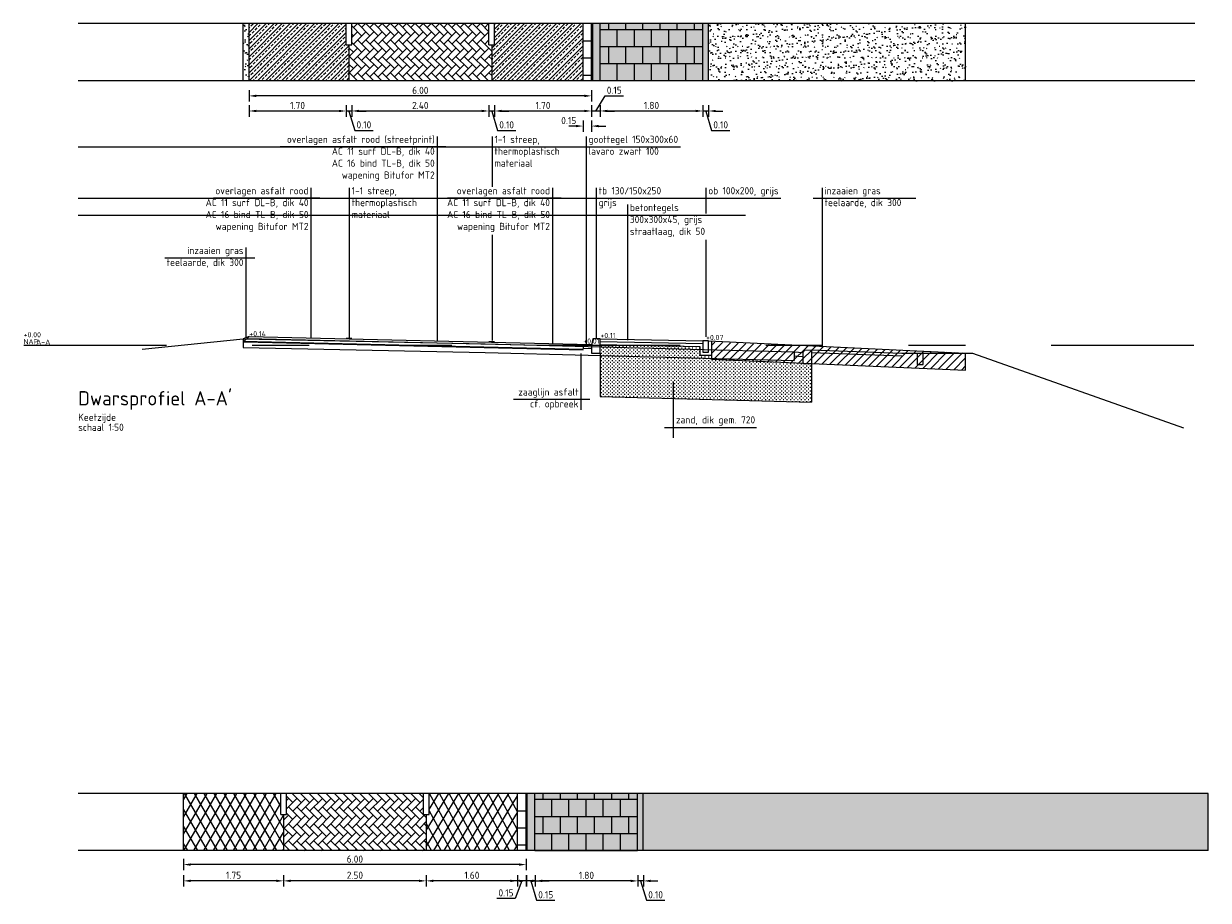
# Model space of a CAD drawing. Header units: metres. Extents: x 132493 to 134960, y 502695 to 503907.
# Tile 112 of 144: x 134066 to 134087, y 503059 to 503074. Entities that reach past the tile are written whole.
import ezdxf
from ezdxf.enums import TextEntityAlignment as Align

# ---------------------------------------------------------------- set-up
doc = ezdxf.new("R2010")
doc.units = ezdxf.units.M
doc.linetypes.add('AL-NAP_LIJN', pattern=[15.25, 12, -1.5, 0.25, -1.5])
doc.linetypes.add('AL-TEKENBLADGRENS', pattern=[11.5, 2.5, -1.5, 1, -1.5, 1, -1.5, 2.5])
doc.layers.get('Defpoints').update_dxf_attribs({"color": 3})
for name, color, linetype, lineweight in [('arc trottoir circel', 254, 'Continuous', 13), ('B-WE-VH-KANTOPSLUITING_TROTTOIRBAND-SD', 6, 'Continuous', 25), ('N-WE-BC-WAPENING-GD', 180, 'Continuous', 25), ('N-WE-GR-GRAS-A', 54, 'Continuous', 18), ('N-WE-GW-GROND_TEELAARDE-AD', 22, 'Continuous', 18), ('N-WE-GW-GROND_ZAND-AD', 7, 'Continuous', 18), ('N-WE-VH-KANTOPSLUITING_OPSLUITBAND-SD', 7, 'Continuous', 25), ('N-WE-VH-KANTVERHARDING-G', 2, 'Continuous', 18), ('N-WE-VH-VERHARDING-GD', 2, 'Continuous', 25), ('N-WE-VH-VERHARDING_ASFALT-A', 23, 'Continuous', 18), ('N01-WE-VH-VERHARDING_ASFALT-A', 22, 'Continuous', 18), ('N02-WE-VH-VERHARDING_ASFALT-A', 252, 'Continuous', 18), ('N03-WE-VH-VERHARDING_ASFALT-A', 12, 'Continuous', 18), ('X-XX-AL-AANPIJLING-GD', 7, 'Continuous', 25), ('X-XX-AL-AANPIJLING-T25', 7, 'Continuous', 25), ('X-XX-AL-NAP-G', 7, 'AL-NAP_LIJN', 18), ('X-XX-AL-PEILMAAT-SD', 7, 'Continuous', 25), ('X-XX-AL-PROFIELBALK-GD', 7, 'Continuous', 18), ('X-XX-AL-PROFIELBALK-M-50', 7, 'Continuous', 18), ('X-XX-AL-TEKST-T25-500', 7, 'Continuous', 25), ('X-XX-AL-VO_VERHARDING-A', 254, 'Continuous', 18), ('X-XX-AL-VO_VERHARDING-G', 252, 'Continuous', 25), ('X-XX-AL-VO_VERHARDING_TROTTOIR_01-A-200', 253, 'Continuous', 18)]:
    doc.layers.add(name, color=color, linetype=linetype, lineweight=lineweight)
doc.styles.add('NLCS-ISO', font='NLCS-ISO.ttf')
doc.styles.add('NLCS-ISO-M50-T25', font='NLCS-ISO.ttf', dxfattribs={"height": 0.125})
doc.styles.add('NLCS_25_500', font='NLCS-ISO.ttf', dxfattribs={"height": 1.25})
doc.styles.add('NLCS_50_25', font='NLCS-ISO.ttf', dxfattribs={"height": 0.125})
doc.dimstyles.new('NLCS-M50-T25-PIJL_L2_H1', dxfattribs={"dimscale": 0.05, "dimtxt": 2.5, "dimasz": 2.5, "dimexe": 2, "dimexo": 2, "dimgap": 0.7, "dimtad": 1, "dimzin": 0, "dimdsep": 46, "dimtxsty": 'NLCS-ISO-M50-T25', "dimcen": 2.5, "dimdle": 2, "dimclrd": 256, "dimclre": 256, "dimclrt": 256, "dimadec": 1, "dimazin": 0, "dimtfac": 1, "dimtofl": 0, "dimtmove": 1, "dimatfit": 0, "dimfxl": 2, "dimfxlon": 1, "dimtfillclr": 256, "dimtolj": 1, "dimtzin": 0, "dimlwd": -1, "dimlwe": -1, "dimarcsym": 0})
pattern_1 = [(45, (133998.01126, 503110.98783), (-0.07071068, 0.07071068), []), (45, (133998.07126, 503110.98783), (-0.07071068, 0.07071068), [0.05, -0.025])]

# ---------------------------------------------------------------- blocks, each defined once
blk = doc.blocks.new('B-SVH-KANTOPSLUITING_TB_130 150X250-D')
at = {"flags": 128}
blk.add_lwpolyline([(-0.15, -0.12), (-0.15, -0.25), (0, -0.25), (0, 0), (-0.13, 0)], close=True, dxfattribs=at)
blk = doc.blocks.new('SAL-PEILMAAT_INFRACAD_R01-SOD')
at = {"insert": (-0.05, 2.06), "char_height": 1.8, "attachment_point": 1, "style": 'NLCS-ISO'}
blk.add_mtext_dynamic_manual_height_columns('NAP', width=6.0709, gutter_width=12.5, heights=[0], dxfattribs=at)
at = {"layer": 'Defpoints', "style": 'NLCS-ISO'}
for tag, p in [('...', (0, 2.71)), ('REF', (4.38, 0.11))]:
    blk.add_attdef(tag, p, '', height=1.8, dxfattribs=at)
blk = doc.blocks.new('SAL-PEILMAAT_INFRACAD_H01-SOD')
at = {"style": 'NLCS-ISO'}
blk.add_attdef('...', (0.09, 0.24), '', height=1.8, dxfattribs=at)
blk = doc.blocks.new('*D287')
at = {"layer": 'Defpoints', "color": 0, "transparency": 16777216}
for p in [(134070.18, 503074.011), (134076.18, 503073.918), (134070.18, 503073.153)]:
    blk.add_point(p, dxfattribs=at)
at = {"layer": 'X-XX-AL-PROFIELBALK-M-50', "transparency": 16777216}
for p, q in [((134070.18, 503073.253), (134070.18, 503073.053)), ((134076.055, 503073.153), (134070.305, 503073.153)), ((134076.18, 503073.253), (134076.18, 503073.053))]:
    blk.add_line(p, q, dxfattribs=at)
for points in [[(134070.305, 503073.174), (134070.305, 503073.132), (134070.18, 503073.153)], [(134076.055, 503073.174), (134076.055, 503073.132), (134076.18, 503073.153)]]:
    blk.add_solid(points, dxfattribs=at)
at = {"layer": 'X-XX-AL-PROFIELBALK-M-50', "transparency": 16777216, "insert": (134073.18, 503073.25), "char_height": 0.125, "attachment_point": 5, "style": 'NLCS-ISO-M50-T25'}
blk.add_mtext('\\A1;6.00', dxfattribs=at)
blk = doc.blocks.new('*D288')
at = {"layer": 'Defpoints', "color": 0, "transparency": 16777216}
for p in [(134071.88, 503074.049), (134070.18, 503073.746), (134070.18, 503072.888)]:
    blk.add_point(p, dxfattribs=at)
at = {"layer": 'X-XX-AL-PROFIELBALK-M-50', "transparency": 16777216}
for p, q in [((134070.18, 503072.988), (134070.18, 503072.788)), ((134071.755, 503072.888), (134070.305, 503072.888)), ((134071.88, 503072.988), (134071.88, 503072.788))]:
    blk.add_line(p, q, dxfattribs=at)
for points in [[(134070.305, 503072.909), (134070.305, 503072.868), (134070.18, 503072.888)], [(134071.755, 503072.909), (134071.755, 503072.868), (134071.88, 503072.888)]]:
    blk.add_solid(points, dxfattribs=at)
at = {"layer": 'X-XX-AL-PROFIELBALK-M-50', "transparency": 16777216, "insert": (134071.03, 503072.986), "char_height": 0.125, "attachment_point": 5, "style": 'NLCS-ISO-M50-T25'}
blk.add_mtext('\\A1;1.70', dxfattribs=at)
blk = doc.blocks.new('*D289')
at = {"layer": 'Defpoints', "color": 0, "transparency": 16777216}
for p in [(134071.98, 503074.049), (134074.38, 503074.049), (134071.98, 503072.888)]:
    blk.add_point(p, dxfattribs=at)
at = {"layer": 'X-XX-AL-PROFIELBALK-M-50', "transparency": 16777216}
for p, q in [((134071.98, 503072.988), (134071.98, 503072.788)), ((134074.255, 503072.888), (134072.105, 503072.888)), ((134074.38, 503072.988), (134074.38, 503072.788))]:
    blk.add_line(p, q, dxfattribs=at)
for points in [[(134072.105, 503072.909), (134072.105, 503072.868), (134071.98, 503072.888)], [(134074.255, 503072.909), (134074.255, 503072.868), (134074.38, 503072.888)]]:
    blk.add_solid(points, dxfattribs=at)
at = {"layer": 'X-XX-AL-PROFIELBALK-M-50', "transparency": 16777216, "insert": (134073.18, 503072.986), "char_height": 0.125, "attachment_point": 5, "style": 'NLCS-ISO-M50-T25'}
blk.add_mtext('\\A1;2.40', dxfattribs=at)
blk = doc.blocks.new('*D290')
at = {"layer": 'Defpoints', "color": 0, "transparency": 16777216}
for p in [(134074.48, 503074.049), (134076.18, 503073.653), (134074.48, 503072.888)]:
    blk.add_point(p, dxfattribs=at)
at = {"layer": 'X-XX-AL-PROFIELBALK-M-50', "transparency": 16777216}
for p, q in [((134074.48, 503072.988), (134074.48, 503072.788)), ((134076.055, 503072.888), (134074.605, 503072.888)), ((134076.18, 503072.988), (134076.18, 503072.788))]:
    blk.add_line(p, q, dxfattribs=at)
for points in [[(134074.605, 503072.909), (134074.605, 503072.868), (134074.48, 503072.888)], [(134076.055, 503072.909), (134076.055, 503072.868), (134076.18, 503072.888)]]:
    blk.add_solid(points, dxfattribs=at)
at = {"layer": 'X-XX-AL-PROFIELBALK-M-50', "transparency": 16777216, "insert": (134075.33, 503072.986), "char_height": 0.125, "attachment_point": 5, "style": 'NLCS-ISO-M50-T25'}
blk.add_mtext('\\A1;1.70', dxfattribs=at)
blk = doc.blocks.new('*D291')
at = {"layer": 'Defpoints', "color": 0, "transparency": 16777216}
for p in [(134076.18, 503073.746), (134076.33, 503073.918), (134076.18, 503072.888)]:
    blk.add_point(p, dxfattribs=at)
at = {"layer": 'X-XX-AL-PROFIELBALK-M-50', "transparency": 16777216}
for p, q in [((134076.255, 503072.888), (134076.418, 503073.154)), ((134076.418, 503073.154), (134076.738, 503073.154)), ((134076.055, 503072.888), (134075.93, 503072.888)), ((134076.18, 503072.988), (134076.18, 503072.788)), ((134076.33, 503072.888), (134076.18, 503072.888)), ((134076.33, 503072.988), (134076.33, 503072.788)), ((134076.455, 503072.888), (134076.58, 503072.888))]:
    blk.add_line(p, q, dxfattribs=at)
for points in [[(134076.055, 503072.909), (134076.055, 503072.868), (134076.18, 503072.888)], [(134076.455, 503072.909), (134076.455, 503072.868), (134076.33, 503072.888)]]:
    blk.add_solid(points, dxfattribs=at)
at = {"layer": 'X-XX-AL-PROFIELBALK-M-50', "transparency": 16777216, "insert": (134076.578, 503073.252), "char_height": 0.125, "attachment_point": 5, "style": 'NLCS-ISO-M50-T25'}
blk.add_mtext('\\A1;0.15', dxfattribs=at)
blk = doc.blocks.new('*D292')
at = {"layer": 'Defpoints', "color": 0, "transparency": 16777216}
for p in [(134076.33, 503073.746), (134078.13, 503073.653), (134076.33, 503072.888)]:
    blk.add_point(p, dxfattribs=at)
at = {"layer": 'X-XX-AL-PROFIELBALK-M-50', "transparency": 16777216}
for p, q in [((134076.33, 503072.988), (134076.33, 503072.788)), ((134078.005, 503072.888), (134076.455, 503072.888)), ((134078.13, 503072.988), (134078.13, 503072.788))]:
    blk.add_line(p, q, dxfattribs=at)
for points in [[(134076.455, 503072.909), (134076.455, 503072.868), (134076.33, 503072.888)], [(134078.005, 503072.909), (134078.005, 503072.868), (134078.13, 503072.888)]]:
    blk.add_solid(points, dxfattribs=at)
at = {"layer": 'X-XX-AL-PROFIELBALK-M-50', "transparency": 16777216, "insert": (134077.23, 503072.986), "char_height": 0.125, "attachment_point": 5, "style": 'NLCS-ISO-M50-T25'}
blk.add_mtext('\\A1;1.80', dxfattribs=at)
blk = doc.blocks.new('*D293')
at = {"layer": 'Defpoints', "color": 0, "transparency": 16777216}
for p in [(134078.13, 503073.746), (134078.23, 503073.918), (134078.13, 503072.888)]:
    blk.add_point(p, dxfattribs=at)
at = {"layer": 'X-XX-AL-PROFIELBALK-M-50', "transparency": 16777216}
for p, q in [((134078.005, 503072.888), (134077.88, 503072.888)), ((134078.13, 503072.988), (134078.13, 503072.788)), ((134078.23, 503072.888), (134078.13, 503072.888)), ((134078.18, 503072.888), (134078.282, 503072.548)), ((134078.23, 503072.988), (134078.23, 503072.788)), ((134078.355, 503072.888), (134078.48, 503072.888)), ((134078.282, 503072.548), (134078.602, 503072.548))]:
    blk.add_line(p, q, dxfattribs=at)
for points in [[(134078.005, 503072.909), (134078.005, 503072.868), (134078.13, 503072.888)], [(134078.355, 503072.909), (134078.355, 503072.868), (134078.23, 503072.888)]]:
    blk.add_solid(points, dxfattribs=at)
at = {"layer": 'X-XX-AL-PROFIELBALK-M-50', "transparency": 16777216, "insert": (134078.442, 503072.646), "char_height": 0.125, "attachment_point": 5, "style": 'NLCS-ISO-M50-T25'}
blk.add_mtext('\\A1;0.10', dxfattribs=at)
blk = doc.blocks.new('*D344')
at = {"layer": 'Defpoints', "color": 0, "transparency": 16777216}
for p in [(134076.18, 503073.653), (134076.03, 503073.482), (134076.03, 503072.624)]:
    blk.add_point(p, dxfattribs=at)
at = {"layer": 'X-XX-AL-PROFIELBALK-M-50', "transparency": 16777216}
for p, q in [((134076.03, 503072.724), (134076.03, 503072.524)), ((134076.18, 503072.724), (134076.18, 503072.524)), ((134075.905, 503072.624), (134075.78, 503072.624)), ((134076.305, 503072.624), (134076.43, 503072.624))]:
    blk.add_line(p, q, dxfattribs=at)
for points in [[(134075.905, 503072.645), (134075.905, 503072.603), (134076.03, 503072.624)], [(134076.305, 503072.645), (134076.305, 503072.603), (134076.18, 503072.624)]]:
    blk.add_solid(points, dxfattribs=at)
at = {"layer": 'X-XX-AL-PROFIELBALK-M-50', "transparency": 16777216, "insert": (134075.78, 503072.721), "char_height": 0.125, "attachment_point": 5, "style": 'NLCS-ISO-M50-T25'}
blk.add_mtext('\\A1;0.15', dxfattribs=at)
blk = doc.blocks.new('*D356')
at = {"layer": 'Defpoints', "color": 0, "transparency": 16777216}
for p in [(134074.38, 503074.049), (134074.48, 503073.918), (134074.38, 503072.888)]:
    blk.add_point(p, dxfattribs=at)
at = {"layer": 'X-XX-AL-PROFIELBALK-M-50', "transparency": 16777216}
for p, q in [((134074.255, 503072.888), (134074.13, 503072.888)), ((134074.38, 503072.988), (134074.38, 503072.788)), ((134074.48, 503072.888), (134074.38, 503072.888)), ((134074.43, 503072.888), (134074.532, 503072.548)), ((134074.48, 503072.988), (134074.48, 503072.788)), ((134074.605, 503072.888), (134074.73, 503072.888)), ((134074.532, 503072.548), (134074.852, 503072.548))]:
    blk.add_line(p, q, dxfattribs=at)
for points in [[(134074.255, 503072.909), (134074.255, 503072.868), (134074.38, 503072.888)], [(134074.605, 503072.909), (134074.605, 503072.868), (134074.48, 503072.888)]]:
    blk.add_solid(points, dxfattribs=at)
at = {"layer": 'X-XX-AL-PROFIELBALK-M-50', "transparency": 16777216, "insert": (134074.692, 503072.646), "char_height": 0.125, "attachment_point": 5, "style": 'NLCS-ISO-M50-T25'}
blk.add_mtext('\\A1;0.10', dxfattribs=at)
blk = doc.blocks.new('*D357')
at = {"layer": 'Defpoints', "color": 0, "transparency": 16777216}
for p in [(134071.88, 503074.049), (134071.98, 503073.918), (134071.88, 503072.888)]:
    blk.add_point(p, dxfattribs=at)
at = {"layer": 'X-XX-AL-PROFIELBALK-M-50', "transparency": 16777216}
for p, q in [((134071.755, 503072.888), (134071.63, 503072.888)), ((134071.88, 503072.988), (134071.88, 503072.788)), ((134071.98, 503072.888), (134071.88, 503072.888)), ((134071.93, 503072.888), (134072.032, 503072.548)), ((134071.98, 503072.988), (134071.98, 503072.788)), ((134072.105, 503072.888), (134072.23, 503072.888)), ((134072.032, 503072.548), (134072.352, 503072.548))]:
    blk.add_line(p, q, dxfattribs=at)
for points in [[(134071.755, 503072.909), (134071.755, 503072.868), (134071.88, 503072.888)], [(134072.105, 503072.909), (134072.105, 503072.868), (134071.98, 503072.888)]]:
    blk.add_solid(points, dxfattribs=at)
at = {"layer": 'X-XX-AL-PROFIELBALK-M-50', "transparency": 16777216, "insert": (134072.192, 503072.646), "char_height": 0.125, "attachment_point": 5, "style": 'NLCS-ISO-M50-T25'}
blk.add_mtext('\\A1;0.10', dxfattribs=at)
blk = doc.blocks.new('N-SVH-KANTOPSLUITING_OPSLUITBAND_100X200-D')
at = {"flags": 128}
blk.add_lwpolyline([(-0.1, -0.2), (0, -0.2), (0, 0), (-0.1, 0)], close=True, dxfattribs=at)
blk = doc.blocks.new('*D540')
at = {"layer": 'Defpoints', "color": 0, "transparency": 16777216}
for p in [(134074.884, 503060.562), (134073.284, 503060.259), (134073.284, 503059.401)]:
    blk.add_point(p, dxfattribs=at)
at = {"layer": 'X-XX-AL-PROFIELBALK-M-50', "transparency": 16777216}
for p, q in [((134073.284, 503059.501), (134073.284, 503059.301)), ((134074.759, 503059.401), (134073.409, 503059.401)), ((134074.884, 503059.501), (134074.884, 503059.301))]:
    blk.add_line(p, q, dxfattribs=at)
for points in [[(134073.409, 503059.422), (134073.409, 503059.38), (134073.284, 503059.401)], [(134074.759, 503059.422), (134074.759, 503059.38), (134074.884, 503059.401)]]:
    blk.add_solid(points, dxfattribs=at)
at = {"layer": 'X-XX-AL-PROFIELBALK-M-50', "transparency": 16777216, "insert": (134074.084, 503059.499), "char_height": 0.125, "attachment_point": 5, "style": 'NLCS-ISO-M50-T25'}
blk.add_mtext('\\A1;1.60', dxfattribs=at)
blk = doc.blocks.new('*D541')
at = {"layer": 'Defpoints', "color": 0, "transparency": 16777216}
for p in [(134075.034, 503060.43), (134069.034, 503059.93), (134069.034, 503059.686)]:
    blk.add_point(p, dxfattribs=at)
at = {"layer": 'X-XX-AL-PROFIELBALK-M-50', "transparency": 16777216}
for p, q in [((134069.034, 503059.786), (134069.034, 503059.586)), ((134074.909, 503059.686), (134069.159, 503059.686)), ((134075.034, 503059.786), (134075.034, 503059.586))]:
    blk.add_line(p, q, dxfattribs=at)
for points in [[(134069.159, 503059.707), (134069.159, 503059.665), (134069.034, 503059.686)], [(134074.909, 503059.707), (134074.909, 503059.665), (134075.034, 503059.686)]]:
    blk.add_solid(points, dxfattribs=at)
at = {"layer": 'X-XX-AL-PROFIELBALK-M-50', "transparency": 16777216, "insert": (134072.034, 503059.783), "char_height": 0.125, "attachment_point": 5, "style": 'NLCS-ISO-M50-T25'}
blk.add_mtext('\\A1;6.00', dxfattribs=at)
blk = doc.blocks.new('*D542')
at = {"layer": 'Defpoints', "color": 0, "transparency": 16777216}
for p in [(134074.884, 503060.827), (134075.034, 503060.827), (134074.884, 503059.401)]:
    blk.add_point(p, dxfattribs=at)
at = {"layer": 'X-XX-AL-PROFIELBALK-M-50', "transparency": 16777216}
for p, q in [((134074.759, 503059.401), (134074.634, 503059.401)), ((134074.959, 503059.401), (134074.841, 503059.093)), ((134074.884, 503059.501), (134074.884, 503059.301)), ((134075.034, 503059.401), (134074.884, 503059.401)), ((134075.034, 503059.501), (134075.034, 503059.301)), ((134075.159, 503059.401), (134075.284, 503059.401)), ((134074.841, 503059.093), (134074.521, 503059.093))]:
    blk.add_line(p, q, dxfattribs=at)
for points in [[(134074.759, 503059.422), (134074.759, 503059.38), (134074.884, 503059.401)], [(134075.159, 503059.422), (134075.159, 503059.38), (134075.034, 503059.401)]]:
    blk.add_solid(points, dxfattribs=at)
at = {"layer": 'X-XX-AL-PROFIELBALK-M-50', "transparency": 16777216, "insert": (134074.681, 503059.19), "char_height": 0.125, "attachment_point": 5, "style": 'NLCS-ISO-M50-T25'}
blk.add_mtext('\\A1;0.15', dxfattribs=at)
blk = doc.blocks.new('*D543')
at = {"layer": 'Defpoints', "color": 0, "transparency": 16777216}
for p in [(134073.284, 503060.562), (134070.784, 503059.93), (134070.784, 503059.401)]:
    blk.add_point(p, dxfattribs=at)
at = {"layer": 'X-XX-AL-PROFIELBALK-M-50', "transparency": 16777216}
for p, q in [((134070.784, 503059.501), (134070.784, 503059.301)), ((134073.159, 503059.401), (134070.909, 503059.401)), ((134073.284, 503059.501), (134073.284, 503059.301))]:
    blk.add_line(p, q, dxfattribs=at)
for points in [[(134070.909, 503059.422), (134070.909, 503059.38), (134070.784, 503059.401)], [(134073.159, 503059.422), (134073.159, 503059.38), (134073.284, 503059.401)]]:
    blk.add_solid(points, dxfattribs=at)
at = {"layer": 'X-XX-AL-PROFIELBALK-M-50', "transparency": 16777216, "insert": (134072.034, 503059.499), "char_height": 0.125, "attachment_point": 5, "style": 'NLCS-ISO-M50-T25'}
blk.add_mtext('\\A1;2.50', dxfattribs=at)
blk = doc.blocks.new('*D546')
at = {"layer": 'Defpoints', "color": 0, "transparency": 16777216}
for p in [(134069.034, 503059.93), (134070.784, 503059.93), (134069.034, 503059.401)]:
    blk.add_point(p, dxfattribs=at)
at = {"layer": 'X-XX-AL-PROFIELBALK-M-50', "transparency": 16777216}
for p, q in [((134069.034, 503059.501), (134069.034, 503059.301)), ((134070.659, 503059.401), (134069.159, 503059.401)), ((134070.784, 503059.501), (134070.784, 503059.301))]:
    blk.add_line(p, q, dxfattribs=at)
for points in [[(134069.159, 503059.422), (134069.159, 503059.38), (134069.034, 503059.401)], [(134070.659, 503059.422), (134070.659, 503059.38), (134070.784, 503059.401)]]:
    blk.add_solid(points, dxfattribs=at)
at = {"layer": 'X-XX-AL-PROFIELBALK-M-50', "transparency": 16777216, "insert": (134069.909, 503059.499), "char_height": 0.125, "attachment_point": 5, "style": 'NLCS-ISO-M50-T25'}
blk.add_mtext('\\A1;1.75', dxfattribs=at)
blk = doc.blocks.new('*D547')
at = {"layer": 'Defpoints', "color": 0, "transparency": 16777216}
for p in [(134076.99, 503060.145), (134075.19, 503059.647), (134075.19, 503059.4)]:
    blk.add_point(p, dxfattribs=at)
at = {"layer": 'X-XX-AL-PROFIELBALK-M-50', "transparency": 16777216}
for p, q in [((134075.19, 503059.5), (134075.19, 503059.3)), ((134076.865, 503059.4), (134075.315, 503059.4)), ((134076.99, 503059.5), (134076.99, 503059.3))]:
    blk.add_line(p, q, dxfattribs=at)
for points in [[(134075.315, 503059.421), (134075.315, 503059.379), (134075.19, 503059.4)], [(134076.865, 503059.421), (134076.865, 503059.379), (134076.99, 503059.4)]]:
    blk.add_solid(points, dxfattribs=at)
at = {"layer": 'X-XX-AL-PROFIELBALK-M-50', "transparency": 16777216, "insert": (134076.09, 503059.498), "char_height": 0.125, "attachment_point": 5, "style": 'NLCS-ISO-M50-T25'}
blk.add_mtext('\\A1;1.80', dxfattribs=at)
blk = doc.blocks.new('*D548')
at = {"layer": 'Defpoints', "color": 0, "transparency": 16777216}
for p in [(134075.19, 503060.147), (134075.04, 503059.647), (134075.04, 503059.4)]:
    blk.add_point(p, dxfattribs=at)
at = {"layer": 'X-XX-AL-PROFIELBALK-M-50', "transparency": 16777216}
for p, q in [((134074.915, 503059.4), (134074.79, 503059.4)), ((134075.04, 503059.5), (134075.04, 503059.3)), ((134075.19, 503059.4), (134075.04, 503059.4)), ((134075.115, 503059.4), (134075.217, 503059.06)), ((134075.19, 503059.5), (134075.19, 503059.3)), ((134075.315, 503059.4), (134075.44, 503059.4)), ((134075.217, 503059.06), (134075.537, 503059.06))]:
    blk.add_line(p, q, dxfattribs=at)
for points in [[(134074.915, 503059.421), (134074.915, 503059.379), (134075.04, 503059.4)], [(134075.315, 503059.421), (134075.315, 503059.379), (134075.19, 503059.4)]]:
    blk.add_solid(points, dxfattribs=at)
at = {"layer": 'X-XX-AL-PROFIELBALK-M-50', "transparency": 16777216, "insert": (134075.377, 503059.158), "char_height": 0.125, "attachment_point": 5, "style": 'NLCS-ISO-M50-T25'}
blk.add_mtext('\\A1;0.15', dxfattribs=at)
blk = doc.blocks.new('*D549')
at = {"layer": 'Defpoints', "color": 0, "transparency": 16777216}
for p in [(134077.09, 503060.147), (134076.99, 503059.647), (134076.99, 503059.4)]:
    blk.add_point(p, dxfattribs=at)
at = {"layer": 'X-XX-AL-PROFIELBALK-M-50', "transparency": 16777216}
for p, q in [((134076.865, 503059.4), (134076.74, 503059.4)), ((134076.99, 503059.5), (134076.99, 503059.3)), ((134077.09, 503059.4), (134076.99, 503059.4)), ((134077.04, 503059.4), (134077.142, 503059.06)), ((134077.09, 503059.5), (134077.09, 503059.3)), ((134077.215, 503059.4), (134077.34, 503059.4)), ((134077.142, 503059.06), (134077.462, 503059.06))]:
    blk.add_line(p, q, dxfattribs=at)
for points in [[(134076.865, 503059.421), (134076.865, 503059.379), (134076.99, 503059.4)], [(134077.215, 503059.421), (134077.215, 503059.379), (134077.09, 503059.4)]]:
    blk.add_solid(points, dxfattribs=at)
at = {"layer": 'X-XX-AL-PROFIELBALK-M-50', "transparency": 16777216, "insert": (134077.302, 503059.158), "char_height": 0.125, "attachment_point": 5, "style": 'NLCS-ISO-M50-T25'}
blk.add_mtext('\\A1;0.10', dxfattribs=at)

msp = doc.modelspace()

# ---------------------------------------------------------------- hatches: boundary and pattern name
at = {"layer": 'arc trottoir circel', "transparency": 33554664}
h = msp.add_hatch(dxfattribs=at)
h.set_pattern_fill('AVH-BETONPLAAT_HALFST', scale=0.15, angle=41.97, pattern_type=2)
h.set_pattern_definition([(360, (134076.63043, 503073.41757), (1e-11, 0.3), []), (90, (134076.63043, 503073.41757), (-0.15, 0.3), [0.3, -0.3])])
h.paths.add_polyline_path([(134078.13, 503074.418), (134076.33, 503074.418), (134076.33, 503073.418), (134078.13, 503073.418)])
h = msp.add_hatch(dxfattribs=at)
h.set_pattern_fill('AVH-BETONPLAAT_HALFST', scale=0.15, angle=41.97, pattern_type=2)
h.set_pattern_definition([(360, (134075.48376, 503059.9304), (1e-11, 0.3), []), (90, (134075.48376, 503059.93041), (-0.15, 0.3), [0.3, -0.3])])
h.paths.add_polyline_path([(134076.984, 503060.93), (134075.184, 503060.93), (134075.184, 503059.93), (134076.984, 503059.93)])
at = {"layer": 'N-WE-GR-GRAS-A', "transparency": 33554687}
h = msp.add_hatch(dxfattribs=at)
h.set_pattern_fill('AGR-GRAS_GAZON', color=256, scale=0.1, style=0, pattern_type=2)
h.set_pattern_definition([(37.499999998, (0.9925, 13.8), (-0.006299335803, 0.1926823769), [0, -0.152, 0, -0.17, 0, -0.1625]), (7.5, (0.9925, 13.8), (0.17697767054, 0.28221460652), [0, -0.082, 0, -0.137, 0, -0.0525]), (327.499999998, (0.8695, 13.8), (0.311414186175, 0.00056590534), [0, -0.05, 0, -0.18, 0, -0.235]), (317.5, (0.8695, 13.8), (0.30061266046, 0.08776755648), [0, -0.025, 0, -0.118, 0, -0.135]), (50.999999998, (0.7385, 14.181), (-0.0504087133, 0.175796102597), [0.015, -0.20955]), (9.999999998, (0.7385, 13.419), (0.077288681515, 0.165746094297), [0.015, -0.20955])])
h.paths.add_polyline_path([(134070.079, 503074.418), (134070.079, 503073.418), (134070.18, 503073.418), (134070.18, 503074.418)])
h = msp.add_hatch(dxfattribs=at)
h.set_pattern_fill('AGR-GRAS_GAZON', color=256, scale=0.1, style=0, pattern_type=2)
h.set_pattern_definition([(37.499999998, (9.14391, 13.8), (-0.006299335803, 0.1926823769), [0, -0.152, 0, -0.17, 0, -0.1625]), (7.5, (9.14391, 13.8), (0.17697767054, 0.28221460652), [0, -0.082, 0, -0.137, 0, -0.0525]), (327.499999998, (9.02091, 13.8), (0.311414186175, 0.00056590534), [0, -0.05, 0, -0.18, 0, -0.235]), (317.5, (9.02091, 13.8), (0.30061266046, 0.08776755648), [0, -0.025, 0, -0.118, 0, -0.135]), (50.999999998, (8.88991, 14.181), (-0.0504087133, 0.175796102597), [0.015, -0.20955]), (9.999999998, (8.88991, 13.419), (0.077288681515, 0.165746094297), [0.015, -0.20955])])
h.paths.add_polyline_path([(134078.23, 503074.418), (134078.23, 503073.418), (134082.73, 503073.418), (134082.73, 503074.418)])
h = msp.add_hatch(dxfattribs=at)
h.set_pattern_fill('AGR-GRAS_GAZON', color=256, scale=0.1, style=0, pattern_type=2)
h.set_pattern_definition([(37.499999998, (13.3974, 0.31284), (-0.006299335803, 0.1926823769), [0, -0.152, 0, -0.17, 0, -0.1625]), (7.5, (13.3974, 0.31284), (0.17697767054, 0.28221460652), [0, -0.082, 0, -0.137, 0, -0.0525]), (327.499999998, (13.2744, 0.31284), (0.311414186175, 0.00056590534), [0, -0.05, 0, -0.18, 0, -0.235]), (317.5, (13.2744, 0.31284), (0.30061266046, 0.08776755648), [0, -0.025, 0, -0.118, 0, -0.135]), (50.999999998, (13.1434, 0.69384), (-0.0504087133, 0.175796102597), [0.015, -0.20955]), (9.999999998, (13.1434, -0.06816), (0.077288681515, 0.165746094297), [0.015, -0.20955])])
h.paths.add_polyline_path([(134077.084, 503060.93), (134077.084, 503059.93), (134086.984, 503059.93), (134086.984, 503060.93)])
at = {"layer": 'N-WE-GW-GROND_TEELAARDE-AD', "transparency": 33554559}
h = msp.add_hatch(dxfattribs=at)
h.set_pattern_fill('AGW-GROND_TEELAARDE', color=256, scale=0.1, angle=135, pattern_type=2)
h.set_pattern_definition([(225, (16627.6623, -41416.4928), (0.070710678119, -0.070710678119), [])])
h.paths.add_polyline_path([(134078.28, 503068.843), (134078.28, 503068.54), (134082.73, 503068.347), (134082.73, 503068.648)])
at = {"layer": 'N-WE-GW-GROND_ZAND-AD', "transparency": 33554559}
h = msp.add_hatch(dxfattribs=at)
h.set_pattern_fill('AGW-GROND_ZAND_CUNETZAND-SO', color=256, scale=0.05, pattern_type=2)
h.set_pattern_definition([(360, (133998.011257, 503110.987833), (0.03125, 0.03125), [0, -0.0625])])
h.paths.add_polyline_path([(134076.33, 503068.605), (134076.33, 503067.885), (134080.034, 503067.79), (134080.034, 503068.456), (134078.28, 503068.54), (134078.281, 503068.611), (134078.079, 503068.611), (134078.079, 503068.764), (134076.33, 503068.798)])
at = {"layer": 'N-WE-VH-VERHARDING_ASFALT-A', "transparency": 33554559}
h = msp.add_hatch(dxfattribs=at)
h.set_pattern_fill('AVH-ASFALT_LAAG1-D', color=11, scale=5, angle=180, pattern_type=2)
h.set_pattern_definition([(240, (133997.88616, 503137.98783), (0.12990381, -0.075), []), (300, (133997.88616, 503137.98783), (0.12990381, 0.075), [])])
h.paths.add_polyline_path([(134070.734, 503060.93), (134069.034, 503060.93), (134069.034, 503059.93), (134070.784, 503059.93), (134070.784, 503060.562), (134070.734, 503060.562)])
h = msp.add_hatch(dxfattribs=at)
h.set_pattern_fill('AVH-ASFALT_LAAG1-D', color=11, scale=5, angle=178.5792, pattern_type=2)
h.set_pattern_definition([(238.57921, (133997.88616, 503137.98783), (0.12800425, -0.0781979), []), (298.57921, (133997.88616, 503137.98783), (0.1317235, 0.07175598), [])])
h.paths.add_polyline_path([(134074.884, 503059.93), (134074.884, 503060.93), (134073.334, 503060.93), (134073.334, 503060.562), (134073.284, 503060.562), (134073.284, 503059.93)])
at = {"layer": 'N01-WE-VH-VERHARDING_ASFALT-A', "transparency": 33554559}
h = msp.add_hatch(dxfattribs=at)
h.set_pattern_fill('AVH-ASFALT_LAAG2-D', color=256, pattern_type=2)
h.set_pattern_definition(pattern_1)
h.paths.add_polyline_path([(134070.18, 503074.418), (134070.18, 503073.418), (134071.93, 503073.418), (134071.93, 503074.049), (134071.88, 503074.049), (134071.88, 503074.418)])
h = msp.add_hatch(dxfattribs=at)
h.set_pattern_fill('AVH-ASFALT_LAAG2-D', color=256, pattern_type=2)
h.set_pattern_definition(pattern_1)
h.paths.add_polyline_path([(134076.03, 503073.418), (134076.03, 503074.418), (134074.48, 503074.418), (134074.48, 503074.049), (134074.43, 503074.049), (134074.43, 503073.418)])
at = {"layer": 'N02-WE-VH-VERHARDING_ASFALT-A', "transparency": 33554559}
h = msp.add_hatch(dxfattribs=at)
h.set_pattern_fill('AVH-BSS_KEIFORMAAT_ELLEBOOG-SO', color=2, angle=135, pattern_type=2)
h.set_pattern_definition([(135, (133997.88616, 503137.98783), (-0.14849242, 7e-12), [0.315, -0.105]), (45, (133997.73767, 503137.83934), (-0.14849242, 7e-12), [0.315, -0.105])])
h.paths.add_polyline_path([(134070.834, 503060.93), (134073.234, 503060.93), (134073.234, 503060.562), (134073.284, 503060.562), (134073.284, 503059.93), (134070.784, 503059.93), (134070.784, 503060.562), (134070.834, 503060.562)])
at = {"layer": 'N03-WE-VH-VERHARDING_ASFALT-A', "transparency": 33554546}
h = msp.add_hatch(dxfattribs=at)
h.set_pattern_fill('AR-HBONE', color=256, scale=0.001, angle=-270)
h.set_pattern_definition([(135, (133998.01126, 503110.98783), (-0.1436841, 6e-12), [0.3048, -0.1016]), (225, (133997.93941, 503111.05968), (-0.1436841, 6e-12), [0.3048, -0.1016])])
h.paths.add_polyline_path([(134071.98, 503074.418), (134074.38, 503074.418), (134074.38, 503074.049), (134074.43, 503074.049), (134074.43, 503073.418), (134071.93, 503073.418), (134071.93, 503074.049), (134071.98, 503074.049)])
at = {"layer": 'X-XX-AL-VO_VERHARDING-A', "transparency": 33554559}
h = msp.add_hatch(color=256, dxfattribs=at)
h.dxf.hatch_style = 1
h.paths.add_polyline_path([(134076.33, 503073.418), (134076.33, 503074.418), (134076.18, 503074.418), (134076.18, 503073.418)])
h = msp.add_hatch(color=256, dxfattribs=at)
h.dxf.hatch_style = 1
h.paths.add_polyline_path([(134078.23, 503073.418), (134078.23, 503074.418), (134078.13, 503074.418), (134078.13, 503073.418)])
h = msp.add_hatch(color=256, dxfattribs=at)
h.dxf.hatch_style = 1
h.paths.add_polyline_path([(134075.183, 503059.93), (134075.183, 503060.93), (134075.034, 503060.93), (134075.034, 503059.93)])
h = msp.add_hatch(color=256, dxfattribs=at)
h.dxf.hatch_style = 1
h.paths.add_polyline_path([(134077.084, 503059.93), (134077.084, 503060.93), (134076.984, 503060.93), (134076.984, 503059.93)])
at = {"layer": 'X-XX-AL-VO_VERHARDING_TROTTOIR_01-A-200', "transparency": 33554559}
h = msp.add_hatch(color=256, dxfattribs=at)
h.dxf.hatch_style = 1
h.paths.add_polyline_path([(134076.33, 503074.418), (134078.13, 503074.418), (134078.13, 503073.418), (134076.33, 503073.418)])
h = msp.add_hatch(color=256, dxfattribs=at)
h.dxf.hatch_style = 1
h.paths.add_polyline_path([(134075.184, 503060.93), (134076.984, 503060.93), (134076.984, 503059.93), (134075.184, 503059.93)])

# ---------------------------------------------------------------- linework, layer by layer
at = {"layer": 'Defpoints', "flags": 128}
for points in [[(134067.187, 503072.26), (134077.736, 503072.26)], [(134067.187, 503071.36), (134078.88, 503071.36)], [(134067.187, 503071.064), (134078.878, 503071.064)]]:
    msp.add_lwpolyline(points, dxfattribs=at)
at = {"layer": 'N-WE-BC-WAPENING-GD', "flags": 128}
msp.add_lwpolyline([(134070.097, 503068.845), (134076.03, 503068.706)], dxfattribs=at)
at = {"layer": 'N-WE-VH-KANTVERHARDING-G', "flags": 128}
msp.add_lwpolyline([(134078.079, 503068.764), (134078.079, 503068.611), (134078.281, 503068.611)], dxfattribs=at)
at = {"layer": 'N-WE-VH-VERHARDING-GD', "flags": 128}
for points in [[(134070.078, 503068.855), (134076.03, 503068.716)], [(134070.18, 503068.938), (134070.079, 503068.894)], [(134070.18, 503068.938), (134070.097, 503068.855)], [(134070.146, 503068.903), (134076.03, 503068.766)], [(134070.18, 503068.938), (134076.18, 503068.798)], [(134071.88, 503068.908), (134071.98, 503068.906)], [(134074.38, 503068.85), (134074.48, 503068.847)], [(134076.03, 503068.801), (134076.03, 503068.716)], [(134076.33, 503068.898), (134078.131, 503068.863)], [(134076.33, 503068.848), (134078.13, 503068.813)], [(134076.33, 503068.798), (134078.079, 503068.764)], [(134078.23, 503068.863), (134082.73, 503068.648)], [(134078.28, 503068.86), (134078.28, 503068.591)], [(134076.03, 503068.731), (134076.18, 503068.728)], [(134076.33, 503068.648), (134076.33, 503067.885)], [(134078.28, 503068.591), (134078.28, 503068.54)], [(134078.28, 503068.54), (134082.73, 503068.347)], [(134082.73, 503068.347), (134082.73, 503068.648)], [(134080.034, 503068.456), (134080.034, 503067.79)], [(134076.33, 503067.885), (134080.034, 503067.79)]]:
    msp.add_lwpolyline(points, dxfattribs=at)
at = {"layer": 'X-XX-AL-AANPIJLING-GD', "flags": 128}
for points in [[(134073.629, 503072.26), (134070.727, 503072.26)], [(134073.474, 503072.443), (134073.474, 503068.851)], [(134074.282, 503072.26), (134075.685, 503072.26)], [(134074.437, 503072.443), (134074.437, 503071.561)], [(134075.929, 503072.26), (134077.724, 503072.26)], [(134076.084, 503072.443), (134076.084, 503068.79)], [(134071.264, 503071.543), (134071.264, 503068.902)], [(134071.934, 503071.543), (134071.934, 503068.907)], [(134075.494, 503071.543), (134075.494, 503068.804)], [(134076.262, 503071.543), (134076.262, 503068.888)], [(134078.182, 503071.543), (134078.182, 503071.091)], [(134080.218, 503071.543), (134080.218, 503068.739)], [(134071.419, 503071.36), (134069.556, 503071.36)], [(134071.779, 503071.36), (134073.183, 503071.36)], [(134075.649, 503071.36), (134073.656, 503071.36)], [(134076.107, 503071.36), (134077.439, 503071.36)], [(134076.808, 503071.248), (134076.808, 503068.876)], [(134078.027, 503071.36), (134079.495, 503071.36)], [(134080.063, 503071.36), (134081.86, 503071.36)], [(134076.653, 503071.064), (134078.192, 503071.064)], [(134074.437, 503070.718), (134074.437, 503068.866)], [(134078.182, 503070.633), (134078.182, 503068.933)], [(134070.124, 503070.496), (134070.124, 503068.913)], [(134070.279, 503070.312), (134068.704, 503070.312)], [(134075.995, 503067.65), (134075.995, 503068.641)], [(134077.615, 503067.161), (134077.615, 503068.152)], [(134076.15, 503067.834), (134074.811, 503067.834)], [(134077.46, 503067.345), (134079.069, 503067.345)]]:
    msp.add_lwpolyline(points, dxfattribs=at)
at = {"layer": 'X-XX-AL-NAP-G', "linetype": 'AL-TEKENBLADGRENS', "flags": 128}
msp.add_lwpolyline([(134066.232, 503068.788), (134086.755, 503068.788)], dxfattribs=at)
at = {"layer": 'X-XX-AL-PROFIELBALK-GD', "flags": 128}
for points in [[(134086.747, 503074.418), (134067.187, 503074.418)], [(134070.079, 503073.418), (134070.079, 503074.418)], [(134070.18, 503073.418), (134070.18, 503074.418)], [(134071.88, 503074.049), (134071.88, 503074.418)], [(134071.98, 503074.049), (134071.98, 503074.418)], [(134074.38, 503074.049), (134074.38, 503074.418)], [(134074.48, 503074.049), (134074.48, 503074.418)], [(134076.03, 503073.418), (134076.03, 503074.418)], [(134076.18, 503073.418), (134076.18, 503074.418)], [(134076.2, 503073.418), (134076.2, 503074.418)], [(134076.33, 503073.418), (134076.33, 503074.418)], [(134078.13, 503073.418), (134078.13, 503074.418)], [(134078.23, 503073.418), (134078.23, 503074.418)], [(134082.73, 503073.418), (134082.73, 503074.418)], [(134071.88, 503074.049), (134071.98, 503074.049)], [(134071.93, 503074.049), (134071.93, 503073.418)], [(134074.38, 503074.049), (134074.48, 503074.049)], [(134074.43, 503074.049), (134074.43, 503073.418)], [(134076.03, 503074.118), (134076.18, 503074.118)], [(134076.03, 503073.818), (134076.18, 503073.818)], [(134076.03, 503073.518), (134076.18, 503073.518)], [(134086.747, 503073.418), (134067.187, 503073.418)], [(134086.984, 503060.93), (134067.184, 503060.93)], [(134069.034, 503059.93), (134069.034, 503060.93)], [(134069.034, 503059.93), (134069.034, 503060.93)], [(134069.034, 503059.93), (134069.034, 503060.93)], [(134070.734, 503060.562), (134070.734, 503060.93)], [(134070.834, 503060.562), (134070.834, 503060.93)], [(134073.234, 503060.562), (134073.234, 503060.93)], [(134073.334, 503060.562), (134073.334, 503060.93)], [(134074.884, 503059.93), (134074.884, 503060.93)], [(134075.034, 503059.93), (134075.034, 503060.93)], [(134075.054, 503059.93), (134075.054, 503060.93)], [(134075.184, 503059.93), (134075.184, 503060.93)], [(134076.984, 503059.93), (134076.984, 503060.93)], [(134077.084, 503059.93), (134077.084, 503060.93)], [(134086.984, 503059.93), (134086.984, 503060.93)], [(134070.734, 503060.562), (134070.834, 503060.562)], [(134070.784, 503060.562), (134070.784, 503059.93)], [(134073.234, 503060.562), (134073.334, 503060.562)], [(134073.284, 503060.562), (134073.284, 503059.93)], [(134074.884, 503060.63), (134075.034, 503060.63)], [(134074.884, 503060.33), (134075.034, 503060.33)], [(134074.884, 503060.03), (134075.034, 503060.03)], [(134086.984, 503059.93), (134067.184, 503059.93)]]:
    msp.add_lwpolyline(points, dxfattribs=at)
at = {"layer": 'X-XX-AL-VO_VERHARDING-G', "flags": 128}
for points in [[(134068.31, 503068.714), (134070.079, 503068.894), (134074.315, 503068.808), (134079.73, 503068.668), (134079.881, 503068.658)], [(134070.079, 503068.894), (134070.076, 503068.744)], [(134070.076, 503068.744), (134074.315, 503068.658), (134079.73, 503068.518)], [(134079.73, 503068.668), (134079.73, 503068.518)], [(134079.73, 503068.598), (134079.881, 503068.588)], [(134079.881, 503068.658), (134079.917, 503068.701), (134080.034, 503068.706)], [(134079.881, 503068.658), (134079.881, 503068.456)], [(134080.034, 503068.706), (134080.034, 503068.456)], [(134080.034, 503068.706), (134081.615, 503068.648)], [(134080.034, 503068.656), (134081.615, 503068.598)], [(134081.615, 503068.648), (134081.615, 503068.648), (134082.853, 503068.648), (134086.552, 503067.338)], [(134081.886, 503068.648), (134081.886, 503068.448), (134081.986, 503068.448), (134081.986, 503068.648)], [(134080.034, 503068.456), (134079.881, 503068.456)]]:
    msp.add_lwpolyline(points, dxfattribs=at)

# ---------------------------------------------------------------- block references
at = {"layer": 'B-WE-VH-KANTOPSLUITING_TROTTOIRBAND-SD', "color": 5}
msp.add_blockref('B-SVH-KANTOPSLUITING_TB_130 150X250-D', (134076.33, 503068.898), dxfattribs=at)
at = {"layer": 'N-WE-VH-KANTOPSLUITING_OPSLUITBAND-SD'}
msp.add_blockref('N-SVH-KANTOPSLUITING_OPSLUITBAND_100X200-D', (134078.231, 503068.863), dxfattribs=at)
at = {"layer": 'X-XX-AL-PEILMAAT-SD', "xscale": 0.05, "yscale": 0.05, "zscale": 0.05}
for name, p, values in [('SAL-PEILMAAT_INFRACAD_R01-SOD', (134066.232, 503068.788), {'...': '+0.00', 'REF': 'A-A'}), ('SAL-PEILMAAT_INFRACAD_H01-SOD', (134070.18, 503068.928), {'...': '+0.14'}), ('SAL-PEILMAAT_INFRACAD_H01-SOD', (134076.33, 503068.898), {'...': '+0.11'}), ('SAL-PEILMAAT_INFRACAD_H01-SOD', (134078.181, 503068.863), {'...': '+0.07'}), ('SAL-PEILMAAT_INFRACAD_H01-SOD', (134076.03, 503068.801), {'...': '+0.01'})]:
    msp.add_blockref(name, p, dxfattribs=at).add_auto_attribs(values)

# ---------------------------------------------------------------- texts
at = {"layer": 'X-XX-AL-AANPIJLING-T25', "char_height": 0.125, "style": 'NLCS_50_25'}
for s, insert, width, attachment_point, rotation in [('overlagen asfalt rood (streetprint)\\PAC 11 surf DL-B, dik 40\\PAC 16 bind TL-B, dik 50\\P wapening Bitufor MT2 ', (134073.432, 503072.454), 2.70451, 3, 0), ('1-1 streep,\\Pthermoplastisch\\Pmateriaal', (134074.479, 503072.454), 1.9877, 1, 360), ('goottegel 150x300x60\\Plavaro zwart 100', (134076.126, 503072.454), 1.9877, 1, 360), ('overlagen asfalt rood\\PAC 11 surf DL-B, dik 40\\PAC 16 bind TL-B, dik 50\\Pwapening Bitufor MT2', (134071.222, 503071.554), 2.03407, 3, 0), ('1-1 streep,\\Pthermoplastisch\\Pmateriaal', (134071.977, 503071.554), 1.9877, 1, 360), ('overlagen asfalt rood\\PAC 11 surf DL-B, dik 40\\PAC 16 bind TL-B, dik 50\\Pwapening Bitufor MT2 ', (134075.451, 503071.554), 1.8935, 3, 0), ('tb 130/150x250 \\Pgrijs', (134076.304, 503071.554), 1.59814, 1, 360), ('ob 100x200, grijs', (134078.224, 503071.554), 1.59814, 1, 360), ('inzaaien gras\\Pteelaarde, dik 300', (134080.261, 503071.554), 1.59814, 1, 360), ('betontegels\\P300x300x45, grijs\\Pstraatlaag, dik 50', (134076.851, 503071.259), 1.59814, 1, 360), ('inzaaien gras\\Pteelaarde, dik 300', (134070.082, 503070.507), 1.59814, 3, 0), ('zaaglijn asfalt\\Pcf. opbreek', (134075.952, 503068.028), 2.05173, 3, 0), ('zand, dik gem. 720', (134077.658, 503067.539), 2.05173, 1, 360)]:
    msp.add_mtext(s, dxfattribs=dict(at, insert=insert, width=width, attachment_point=attachment_point, rotation=rotation))
at = {"layer": 'X-XX-AL-TEKST-T25-500', "color": 4, "style": 'NLCS_25_500'}
msp.add_text("Dwarsprofiel A-A'", height=0.25, dxfattribs=at).set_placement((134067.187, 503067.855), align=Align.MIDDLE_LEFT)
at = {"layer": 'X-XX-AL-TEKST-T25-500', "style": 'NLCS_25_500'}
for s, p in [('Keetzijde', (134067.187, 503067.522)), ('schaal 1:50', (134067.187, 503067.347))]:
    msp.add_text(s, height=0.125, dxfattribs=at).set_placement(p, align=Align.MIDDLE_LEFT)

# ---------------------------------------------------------------- dimensions: what is measured, and where the dimension line sits
at = {"layer": 'X-XX-AL-PROFIELBALK-M-50'}
for base, p1, p2, picture, middle in [((134070.18, 503072.888), (134071.88, 503074.049), (134070.18, 503073.746), '*D288', (134071.03, 503072.986)), ((134070.18, 503073.153), (134076.18, 503073.918), (134070.18, 503074.011), '*D287', (134073.18, 503073.25)), ((134071.88, 503072.888), (134071.98, 503073.918), (134071.88, 503074.049), '*D357', (134072.067, 503072.646)), ((134071.98, 503072.888), (134074.38, 503074.049), (134071.98, 503074.049), '*D289', (134073.18, 503072.986)), ((134074.38, 503072.888), (134074.48, 503073.918), (134074.38, 503074.049), '*D356', (134074.567, 503072.646)), ((134074.48, 503072.888), (134076.18, 503073.653), (134074.48, 503074.049), '*D290', (134075.33, 503072.986)), ((134076.33, 503072.888), (134078.13, 503073.653), (134076.33, 503073.746), '*D292', (134077.23, 503072.986)), ((134078.13, 503072.888), (134078.23, 503073.918), (134078.13, 503073.746), '*D293', (134078.317, 503072.646)), ((134070.784, 503059.401), (134073.284, 503060.562), (134070.784, 503059.93), '*D543', (134072.034, 503059.499)), ((134073.284, 503059.401), (134074.884, 503060.562), (134073.284, 503060.259), '*D540', (134074.084, 503059.499)), ((134069.034, 503059.686), (134075.034, 503060.43), (134069.034, 503059.93), '*D541', (134072.034, 503059.783)), ((134075.04, 503059.4), (134075.19, 503060.147), (134075.04, 503059.647), '*D548', (134075.252, 503059.158)), ((134075.19, 503059.4), (134076.99, 503060.145), (134075.19, 503059.647), '*D547', (134076.09, 503059.498)), ((134076.99, 503059.4), (134077.09, 503060.147), (134076.99, 503059.647), '*D549', (134077.177, 503059.158)), ((134069.034, 503059.401), (134070.784, 503059.93), (134069.034, 503059.93), '*D546', (134069.909, 503059.499))]:
    dim = msp.add_linear_dim(base=base, p1=p1, p2=p2, angle=360, dimstyle='NLCS-M50-T25-PIJL_L2_H1', dxfattribs=at)
    dim.commit()
    dim.dimension.update_dxf_attribs({"geometry": picture, "text_midpoint": middle})
for base, p1, p2, picture, middle in [((134076.18, 503072.888), (134076.33, 503073.918), (134076.18, 503073.746), '*D291', (134076.453, 503073.154)), ((134076.03, 503072.624), (134076.18, 503073.653), (134076.03, 503073.482), '*D344', (134075.78, 503072.624)), ((134074.884, 503059.401), (134075.034, 503060.827), (134074.884, 503060.827), '*D542', (134074.806, 503059.093))]:
    dim = msp.add_linear_dim(base=base, p1=p1, p2=p2, angle=360, dimstyle='NLCS-M50-T25-PIJL_L2_H1', dxfattribs=at)
    dim.commit()
    dim.dimension.update_dxf_attribs({"geometry": picture, "text_midpoint": middle, "dimtype": 160})

doc.saveas('drawing.dxf')
